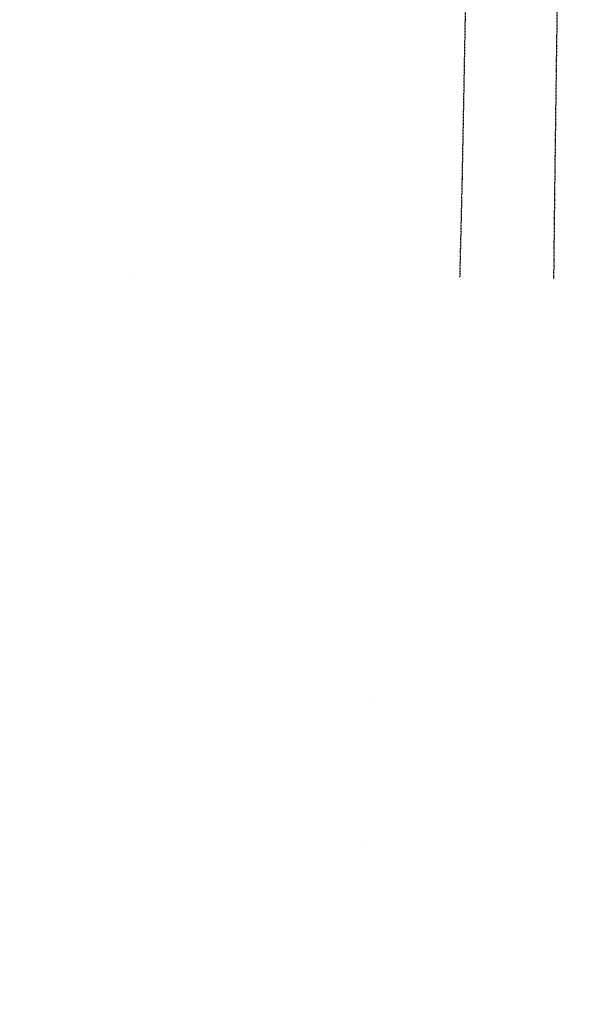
# Model space of a CAD drawing. Header units: feet. Extents: x 0 to 202804, y -79218 to 133300.
# Tile 2 of 27: x 86498 to 119063, y -79218 to -22221. Entities that reach past the tile are written whole.
import ezdxf

# ---------------------------------------------------------------- set-up
doc = ezdxf.new("R2010")
doc.units = ezdxf.units.FT
doc.header["$MEASUREMENT"] = 0
doc.linetypes.add('HIDDEN2', pattern=[0.1875, 0.125, -0.0625])
doc.linetypes.add('PHANTOM', pattern=[2.5, 1.25, -0.25, 0.25, -0.25, 0.25, -0.25])
for name, color, linetype in [('COUNTY-LINE', 5, 'PHANTOM'), ('RAILROAD', 6, 'Continuous'), ('SECTION', 8, 'HIDDEN2')]:
    doc.layers.add(name, color=color, linetype=linetype)

msp = doc.modelspace()

# ---------------------------------------------------------------- linework, layer by layer
at = {"layer": 'COUNTY-LINE', "const_width": 0.04, "flags": 128}
msp.add_lwpolyline([(106529, -79218), (106545, -78322), (106564, -75507), (106589, -72683), (106611, -70056), (106637, -68682), (106637, -68682), (106668, -61424), (106751, -55677), (106746, -52992), (106746, -52992), (106740, -50291), (106763, -46897), (106776, -45309), (106782, -44452), (106813, -42229), (106813, -42229), (106870, -38147), (107028, -28326), (107098, -23864), (107158, -20816), (107158, -20816), (103677, -20732), (98023, -20644), (93922, -20609), (91364, -20528), (91407, -18005), (91453, -15923), (91453, -15923), (91486, -14450), (91486, -14450), (91547, -11656), (91655, -6746), (91718, -1435), (91748, 816), (91744, 3522), (91762, 6018), (91817, 10612)], dxfattribs=at)
at = {"layer": 'RAILROAD', "const_width": 0.08}
msp.add_lwpolyline([(86498, -22178), (87005, -22460), (87521, -22829), (88026, -23159), (88532, -23586), (89061, -24054), (89427, -24563), (89767, -25117), (89881, -25666), (89959, -26229), (90160, -26759), (90318, -27286), (90480, -27797), (90668, -28321), (90814, -28836), (90934, -29389), (91096, -29963), (91325, -30514), (91457, -31103), (91533, -31611), (91745, -32142), (91835, -32705), (91839, -33231), (91859, -33734), (91861, -34303), (91871, -34827), (91961, -35368), (92067, -35899), (92201, -36423), (92656, -36950), (93178, -37240), (93695, -37454), (94221, -37687), (94852, -37867), (95382, -38059), (95955, -38249), (96477, -38408), (97078, -38464), (97604, -38472), (98145, -38484), (98689, -38506), (99286, -38532), (99824, -38594), (100326, -38746), (100827, -39165), (101291, -39671), (101652, -40186), (102184, -40492), (102693, -40644), (103209, -40841), (103779, -41045), (104304, -41175), (104822, -41305), (105339, -41499), (105849, -41666), (106358, -41874), (106602, -41982)], dxfattribs=at)
at = {"layer": 'SECTION'}
for points in [[(117419, -37235), (117479, -31858), (117549, -26532), (117625, -21131), (117697, -21132), (117814, -15735), (117952, -10458), (118031, -5137), (118151, 145), (118087, 1222), (118087, 1190), (118151, 5428), (118151, 5428), (118229, 10327), (118229, 10327), (118378, 15453), (118378, 15442), (118552, 20765), (118552, 20777), (118670, 26154), (118670, 26154), (118845, 31501), (118845, 31501), (119063, 36857)], [(111982, -37143), (112114, -31732), (112216, -26428), (112318, -21009), (112381, -21010), (112437, -15648), (112560, -10285), (112667, -4990), (112759, 336), (112689, 1157), (112688, 1109), (112768, 5601), (112768, 5601), (112876, 10394)]]:
    msp.add_lwpolyline(points, dxfattribs=at)

doc.saveas('drawing.dxf')
